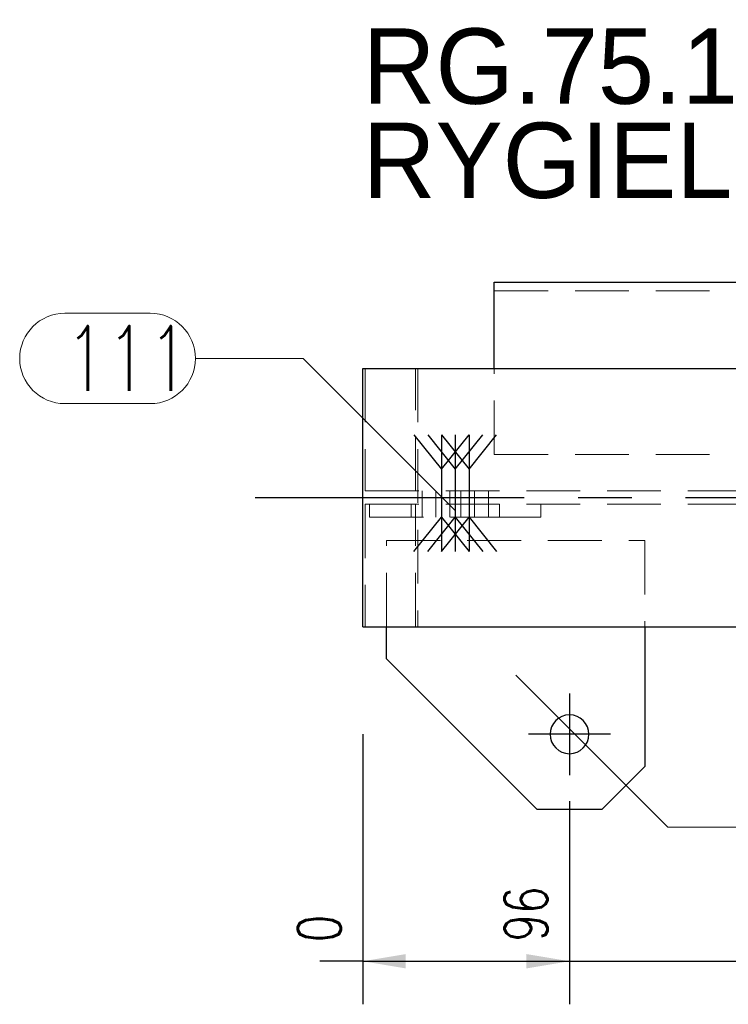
# Model space of a CAD drawing. Header units: millimetres. Extents: x 3536 to 4290, y 11030 to 11491.
# Tile 54 of 102: x 3791 to 3824, y 11069 to 11115. Entities that reach past the tile are written whole.
import ezdxf

# ---------------------------------------------------------------- set-up
doc = ezdxf.new("R2010")
doc.units = ezdxf.units.MM
doc.header["$LTSCALE"] = 10
doc.linetypes.add('HIDDEN', pattern=[0.375, 0.25, -0.125])
doc.linetypes.add('MITTE', pattern=[2, 1.25, -0.25, 0.25, -0.25])
doc.layers.get('Defpoints').update_dxf_attribs({"color": 1})
for name, color, linetype in [('PS_BOLT', 4, 'Continuous'), ('PS_MID', 5, 'MITTE'), ('PS_SHAPE', 3, 'Continuous')]:
    doc.layers.add(name, color=color, linetype=linetype)
for name, color, linetype, lineweight in [('PS_DIM', 4, 'Continuous', 13), ('PS_Hidden', 2, 'HIDDEN', 9), ('PS_Pos', 1, 'Continuous', 15), ('PS_SOLID', 7, 'Continuous', 30)]:
    doc.layers.add(name, color=color, linetype=linetype, lineweight=lineweight)
doc.styles.add('simplex', font='simplex.shx', dxfattribs={"width": 0.75})
doc.dimstyles.new('1_10_GŁ_DS1-LS10', dxfattribs={"dimtxt": 2, "dimasz": 2, "dimexe": 2, "dimexo": 5, "dimgap": 1, "dimtad": 1, "dimjust": 4, "dimdec": 0, "dimlfac": 10, "dimtxsty": 'simplex', "dimblk1": 'NONE', "dimsah": 1, "dimcen": 2, "dimclrd": 256, "dimclre": 256, "dimclrt": 3, "dimadec": 1, "dimazin": 0, "dimtfac": 1, "dimtdec": 0, "dimtmove": 2, "dimatfit": 3, "dimfxl": 1, "dimarcsym": 0})

# ---------------------------------------------------------------- blocks, each defined once
blk = doc.blocks.new('*X180')
at = {"color": 0}
for s, p in [('RG.75.1 Widok z przodu (Sc1:10)', (3987.624, 11110.269)), ('RYGIEL GŁÓWNY (1 x)', (3987.624, 11105.894))]:
    blk.add_text(s, height=3.5, dxfattribs=at).set_placement(p)
blk = doc.blocks.new('*D181')
at = {"layer": 'Defpoints', "color": 0, "transparency": 16777216}
for p in [(3806.535, 11086.842), (3806.535, 11086.842), (3806.535, 11071.298)]:
    blk.add_point(p, dxfattribs=at)
at = {"layer": 'PS_DIM', "lineweight": -2, "transparency": 16777216}
for p, q in [((3806.535, 11081.842), (3806.535, 11069.298)), ((3806.535, 11081.842), (3806.535, 11069.298)), ((3806.535, 11071.298), (3804.535, 11071.298)), ((3806.535, 11071.298), (3806.535, 11071.298)), ((3808.535, 11071.298), (3810.535, 11071.298))]:
    blk.add_line(p, q, dxfattribs=at)
at = {"layer": 'PS_DIM', "transparency": 16777216}
blk.add_solid([(3808.535, 11071.632), (3808.535, 11070.965), (3806.535, 11071.298)], dxfattribs=at)
at = {"layer": 'PS_DIM', "color": 3, "transparency": 16777216, "insert": (3804.515, 11072.818), "char_height": 2, "attachment_point": 5, "rotation": 90, "style": 'simplex'}
blk.add_mtext('0', dxfattribs=at)
blk = doc.blocks.new('_None')
blk = doc.blocks.new('*D182')
at = {"layer": 'Defpoints', "color": 0, "transparency": 16777216}
for p in [(3806.535, 11086.842), (3816.139, 11083.742), (3816.139, 11071.298)]:
    blk.add_point(p, dxfattribs=at)
at = {"layer": 'PS_DIM', "lineweight": -2, "transparency": 16777216}
for p, q in [((3806.535, 11081.842), (3806.535, 11069.298)), ((3816.139, 11078.742), (3816.139, 11069.298)), ((3806.535, 11071.298), (3814.139, 11071.298))]:
    blk.add_line(p, q, dxfattribs=at)
at = {"layer": 'PS_DIM', "transparency": 16777216}
blk.add_solid([(3814.139, 11071.632), (3814.139, 11070.965), (3816.139, 11071.298)], dxfattribs=at)
at = {"layer": 'PS_DIM', "color": 3, "transparency": 16777216, "insert": (3814.119, 11073.497), "char_height": 2, "attachment_point": 5, "rotation": 90, "style": 'simplex'}
blk.add_mtext('96', dxfattribs=at)
blk = doc.blocks.new('*D183')
at = {"layer": 'Defpoints', "color": 0, "transparency": 16777216}
for p in [(3806.535, 11086.842), (3936.895, 11083.742), (3936.895, 11071.298)]:
    blk.add_point(p, dxfattribs=at)
at = {"layer": 'PS_DIM', "lineweight": -2, "transparency": 16777216}
for p, q in [((3806.535, 11081.842), (3806.535, 11069.298)), ((3936.895, 11078.742), (3936.895, 11069.298)), ((3806.535, 11071.298), (3934.895, 11071.298))]:
    blk.add_line(p, q, dxfattribs=at)
at = {"layer": 'PS_DIM', "transparency": 16777216}
blk.add_solid([(3934.895, 11071.632), (3934.895, 11070.965), (3936.895, 11071.298)], dxfattribs=at)
at = {"layer": 'PS_DIM', "color": 3, "transparency": 16777216, "insert": (3934.875, 11074.925), "char_height": 2, "attachment_point": 5, "rotation": 90, "style": 'simplex'}
blk.add_mtext('3626', dxfattribs=at)
blk = doc.blocks.new('*D184')
at = {"layer": 'Defpoints', "color": 0, "transparency": 16777216}
for p in [(3951.287, 11098.842), (3806.535, 11086.842), (3951.287, 11071.298)]:
    blk.add_point(p, dxfattribs=at)
at = {"layer": 'PS_DIM', "lineweight": -2, "transparency": 16777216}
for p, q in [((3951.287, 11093.842), (3951.287, 11069.298)), ((3806.535, 11081.842), (3806.535, 11069.298)), ((3806.535, 11071.298), (3949.287, 11071.298))]:
    blk.add_line(p, q, dxfattribs=at)
at = {"layer": 'PS_DIM', "transparency": 16777216}
blk.add_solid([(3949.287, 11071.632), (3949.287, 11070.965), (3951.287, 11071.298)], dxfattribs=at)
at = {"layer": 'PS_DIM', "color": 3, "transparency": 16777216, "insert": (3949.267, 11074.961), "char_height": 2, "attachment_point": 5, "rotation": 90, "style": 'simplex'}
blk.add_mtext('3770', dxfattribs=at)
blk = doc.blocks.new('*X786')
at = {"layer": 'PS_Hidden', "color": 2, "linetype": 'HIDDEN'}
for p, q in [((3812.646, 11102.442), (3863.895, 11102.442)), ((3806.639, 11098.842), (3806.639, 11093.152)), ((3808.992, 11093.152), (3808.992, 11098.842)), ((3809.096, 11098.842), (3809.096, 11086.842)), ((3812.646, 11094.842), (3812.646, 11098.842)), ((3812.646, 11094.842), (3863.895, 11094.842)), ((3806.639, 11093.152), (3863.895, 11093.152)), ((3809.292, 11092.532), (3809.292, 11093.152)), ((3809.933, 11092.532), (3809.933, 11093.152)), ((3810.573, 11092.532), (3810.573, 11093.152)), ((3811.092, 11092.532), (3811.092, 11093.152)), ((3811.733, 11092.532), (3811.733, 11093.152)), ((3812.373, 11092.532), (3812.373, 11093.152)), ((3806.639, 11092.532), (3806.639, 11086.842)), ((3806.639, 11092.532), (3863.895, 11092.532)), ((3806.855, 11092.532), (3806.855, 11091.932)), ((3808.776, 11091.932), (3808.776, 11092.532)), ((3808.992, 11086.842), (3808.992, 11092.532)), ((3809.292, 11091.932), (3809.292, 11092.532)), ((3809.933, 11091.932), (3809.933, 11092.532)), ((3810.573, 11091.932), (3810.573, 11092.532)), ((3811.092, 11091.932), (3811.092, 11092.532)), ((3811.733, 11091.932), (3811.733, 11092.532)), ((3812.373, 11091.932), (3812.373, 11092.532)), ((3812.889, 11091.932), (3812.889, 11092.532)), ((3814.81, 11092.532), (3814.81, 11091.932)), ((3806.855, 11091.932), (3812.889, 11091.932)), ((3812.889, 11091.932), (3814.81, 11091.932)), ((3807.639, 11090.842), (3819.639, 11090.842)), ((3807.639, 11086.842), (3807.639, 11090.842)), ((3819.639, 11090.842), (3819.639, 11086.842))]:
    blk.add_line(p, q, dxfattribs=at)
at = {"layer": 'PS_MID', "color": 5, "linetype": 'MITTE'}
for p, q in [((3810.192, 11094.152), (3810.192, 11091.532)), ((3810.833, 11094.152), (3810.833, 11091.532)), ((3811.473, 11094.152), (3811.473, 11091.532)), ((3810.192, 11093.532), (3810.192, 11090.932)), ((3810.833, 11093.532), (3810.833, 11090.932)), ((3811.473, 11093.532), (3811.473, 11090.932)), ((3801.535, 11092.842), (3863.895, 11092.842)), ((3816.139, 11083.742), (3816.139, 11079.942)), ((3818.039, 11081.842), (3814.239, 11081.842))]:
    blk.add_line(p, q, dxfattribs=at)
at = {"layer": 'PS_SOLID', "color": 7, "linetype": 'Continuous'}
for p, q in [((3812.646, 11098.842), (3812.646, 11102.842)), ((3812.646, 11102.842), (3863.895, 11102.842)), ((3806.535, 11098.842), (3863.895, 11098.842)), ((3806.535, 11086.842), (3806.535, 11098.842)), ((3806.535, 11086.842), (3863.895, 11086.842)), ((3807.639, 11085.342), (3807.639, 11086.842)), ((3819.639, 11086.842), (3819.639, 11080.342)), ((3807.639, 11085.342), (3814.639, 11078.342)), ((3817.639, 11078.342), (3819.639, 11080.342)), ((3817.639, 11078.342), (3814.639, 11078.342))]:
    blk.add_line(p, q, dxfattribs=at)
at = {"layer": 'PS_SOLID', "color": 7, "extrusion": (0, 0, -1)}
blk.add_circle((-3816.139, 11081.842), 0.9, dxfattribs=at)
blk = doc.blocks.new('*X789')
at = {"color": 30, "linetype": 'Continuous'}
for p, q in [((3809.553, 11095.752), (3810.833, 11094.152)), ((3810.833, 11094.152), (3812.113, 11095.752)), ((3810.833, 11095.752), (3810.833, 11090.333)), ((3809.553, 11090.333), (3810.833, 11091.933)), ((3810.833, 11091.933), (3812.113, 11090.333))]:
    blk.add_line(p, q, dxfattribs=at)
blk = doc.blocks.new('*X792')
at = {"color": 30, "linetype": 'Continuous'}
for p, q in [((3810.193, 11095.752), (3811.473, 11094.152)), ((3811.473, 11094.152), (3812.753, 11095.752)), ((3811.473, 11095.752), (3811.473, 11090.333)), ((3810.193, 11090.333), (3811.473, 11091.933)), ((3811.473, 11091.933), (3812.753, 11090.333))]:
    blk.add_line(p, q, dxfattribs=at)
blk = doc.blocks.new('*X793')
at = {"color": 30, "linetype": 'Continuous'}
for p, q in [((3808.912, 11095.752), (3810.192, 11094.152)), ((3810.192, 11094.152), (3811.472, 11095.752)), ((3810.192, 11095.752), (3810.192, 11090.333)), ((3808.912, 11090.333), (3810.192, 11091.933)), ((3810.192, 11091.933), (3811.472, 11090.333))]:
    blk.add_line(p, q, dxfattribs=at)
blk = doc.blocks.new('*X800')
at = {"color": 1}
for p, q in [((3792.697, 11101.403), (3796.662, 11101.403)), ((3798.762, 11099.303), (3803.762, 11099.303)), ((3810.833, 11092.232), (3803.762, 11099.303)), ((3792.697, 11097.203), (3796.662, 11097.203))]:
    blk.add_line(p, q, dxfattribs=at)
for centre, start, end in [((3792.697, 11099.303), 90, 270), ((3796.662, 11099.303), 270, 90)]:
    blk.add_arc(centre, 2.1, start, end, dxfattribs=at)
at = {"color": 2, "style": 'simplex', "width": 0.75}
blk.add_text('111', height=3, dxfattribs=at).set_placement((3792.697, 11097.803))
blk = doc.blocks.new('*X801')
at = {"color": 1}
for p, q in [((3813.639, 11084.592), (3820.711, 11077.521)), ((3827.811, 11079.621), (3833.168, 11079.621)), ((3820.711, 11077.521), (3825.711, 11077.521)), ((3827.811, 11075.421), (3833.168, 11075.421))]:
    blk.add_line(p, q, dxfattribs=at)
for centre, start, end in [((3827.811, 11077.521), 90, 270), ((3833.168, 11077.521), 270, 90)]:
    blk.add_arc(centre, 2.1, start, end, dxfattribs=at)
at = {"color": 2, "style": 'simplex', "width": 0.75}
blk.add_text('100', height=3, dxfattribs=at).set_placement((3827.811, 11076.021))

msp = doc.modelspace()

# ---------------------------------------------------------------- block references
msp.add_blockref('*X180', (-181.089, 0.865))
at = {"layer": 'PS_BOLT', "color": 30}
for name in ['*X793', '*X789', '*X792']:
    msp.add_blockref(name, (0, 0), dxfattribs=at)
at = {"layer": 'PS_Pos'}
for name in ['*X800', '*X801']:
    msp.add_blockref(name, (0, 0), dxfattribs=at)
at = {"layer": 'PS_SHAPE'}
msp.add_blockref('*X786', (0, 0), dxfattribs=at)

# ---------------------------------------------------------------- dimensions: what is measured, and where the dimension line sits
at = {"layer": 'PS_DIM'}
for base, p2, text, picture, middle in [((3951.287, 11071.298), (3951.287, 11098.842), '3770', '*D184', (3949.267, 11074.961)), ((3936.895, 11071.298), (3936.895, 11083.742), '3626', '*D183', (3934.875, 11074.925))]:
    dim = msp.add_linear_dim(base=base, p1=(3806.535, 11086.842), p2=p2, text=text, dimstyle='1_10_GŁ_DS1-LS10', dxfattribs=at)
    dim.commit()
    dim.dimension.update_dxf_attribs({"geometry": picture, "text_midpoint": middle, "dimtype": 128, "text_rotation": 90})
for base, p1, p2, picture, middle in [((3806.535, 11071.2983), (3806.5349, 11086.8421), (3806.535, 11086.8421), '*D181', (3804.515, 11072.8183)), ((3816.139, 11071.298), (3806.535, 11086.842), (3816.139, 11083.742), '*D182', (3814.119, 11073.497))]:
    dim = msp.add_linear_dim(base=base, p1=p1, p2=p2, dimstyle='1_10_GŁ_DS1-LS10', dxfattribs=at)
    dim.commit()
    dim.dimension.update_dxf_attribs({"geometry": picture, "text_midpoint": middle, "dimtype": 128, "text_rotation": 90})

doc.saveas('drawing.dxf')
